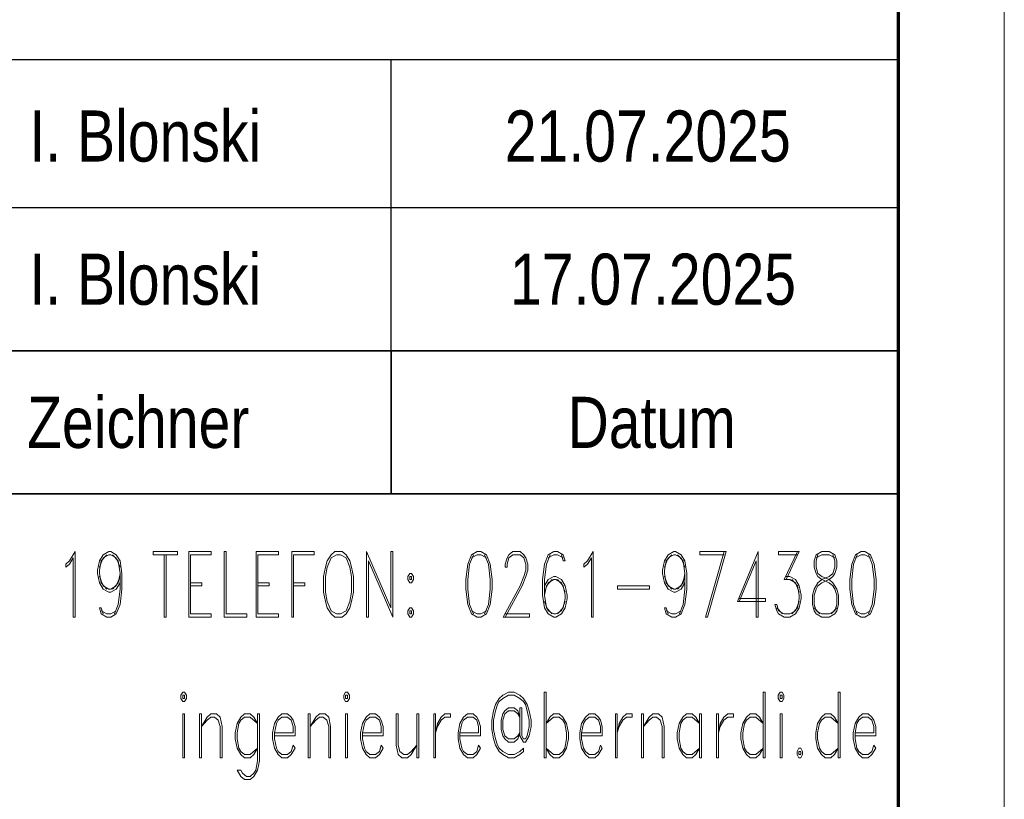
# Model space of a CAD drawing. Extents: x 229 to 926, y 37 to 878.
# Tile 58 of 194: x 879 to 926, y 105 to 142. Entities that reach past the tile are written whole.
import ezdxf

# ---------------------------------------------------------------- set-up
doc = ezdxf.new("R2010")
doc.units = 0
doc.layers.get('0').update_dxf_attribs({"lineweight": 13})
doc.layers.add('X_BI_Geometrie', color=7, linetype='Continuous', lineweight=13)
doc.layers.add('X_BI_Text', color=7, linetype='Continuous', lineweight=25)
doc.styles.get("Standard").update_dxf_attribs({"font": 'arial.ttf'})

# ---------------------------------------------------------------- blocks, each defined once
blk = doc.blocks.new('Blockreferenz-A03ENJ5HI0', base_point=(228.976, 36.581))
at = {"color": 0, "linetype": 'ByBlock', "lineweight": -2, "ltscale": 0.13}
blk.add_line((925.976, 877.581), (925.976, 36.581), dxfattribs=at)
at = {"color": 0, "linetype": 'ByBlock', "lineweight": 70, "ltscale": 0.7}
blk.add_line((920.976, 41.581), (920.976, 872.581), dxfattribs=at)
blk = doc.blocks.new('Blockreferenz-A03ENJ5JI0', base_point=(739.746, 41.581))
at = {"color": 0, "linetype": 'ByBlock', "lineweight": 25, "ltscale": 0.25}
for p, q in [((741.976, 140.336), (920.976, 140.336)), ((896.976, 126.563), (896.976, 140.336)), ((741.976, 133.336), (920.976, 133.336))]:
    blk.add_line(p, q, dxfattribs=at)
at = {"color": 0, "linetype": 'ByBlock', "lineweight": 35, "ltscale": 0.35}
for p, q in [((920.976, 41.581), (920.976, 140.336)), ((741.976, 126.563), (920.976, 126.563)), ((896.976, 126.563), (896.976, 119.79)), ((741.976, 119.79), (920.976, 119.79))]:
    blk.add_line(p, q, dxfattribs=at)
at = {"layer": 'X_BI_Text', "color": 0, "lineweight": 18}
for p, q in [((881.769, 116.622), (882.034, 117.065)), ((882.034, 117.065), (882.034, 113.965)), ((883.186, 116.622), (883.363, 116.917)), ((883.274, 116.622), (883.54, 116.917)), ((883.363, 116.917), (883.629, 117.065)), ((883.363, 116.769), (883.629, 116.917)), ((883.629, 117.065), (883.717, 117.065)), ((883.629, 116.917), (883.717, 116.917)), ((883.717, 117.065), (883.983, 116.917)), ((883.717, 116.917), (883.983, 116.769)), ((883.806, 116.917), (884.071, 116.622)), ((883.983, 116.917), (884.16, 116.622)), ((885.722, 117.065), (886.873, 117.065)), ((885.722, 117.065), (885.722, 116.917)), ((885.722, 116.917), (886.873, 116.917)), ((886.253, 116.917), (886.253, 113.965)), ((886.342, 116.917), (886.342, 113.965)), ((886.873, 117.065), (886.873, 116.917)), ((887.405, 117.065), (887.405, 113.965)), ((887.405, 117.065), (888.468, 117.065)), ((887.493, 116.917), (887.493, 114.112)), ((887.493, 116.917), (888.468, 116.917)), ((888.468, 116.917), (888.468, 117.065)), ((889.088, 117.065), (889.088, 113.965)), ((889.088, 117.065), (889.176, 117.065)), ((889.176, 117.065), (889.176, 114.112)), ((890.593, 117.065), (890.593, 113.965)), ((890.593, 117.065), (891.656, 117.065)), ((890.682, 116.917), (890.682, 114.112)), ((890.682, 116.917), (891.656, 116.917)), ((891.656, 116.917), (891.656, 117.065)), ((892.276, 117.065), (892.276, 113.965)), ((892.276, 117.065), (893.339, 117.065)), ((892.365, 116.917), (892.365, 113.965)), ((892.365, 116.917), (893.339, 116.917)), ((893.339, 116.917), (893.339, 117.065)), ((894.136, 116.917), (893.959, 116.622)), ((894.313, 117.065), (894.136, 116.917)), ((894.402, 116.917), (894.136, 116.769)), ((894.668, 117.065), (894.313, 117.065)), ((894.579, 116.917), (894.402, 116.917)), ((894.845, 116.769), (894.579, 116.917)), ((894.845, 116.917), (894.668, 117.065)), ((895.022, 116.622), (894.845, 116.917)), ((895.819, 117.065), (895.819, 113.965)), ((895.819, 117.065), (896.971, 114.407)), ((896.971, 117.065), (896.971, 114.407)), ((896.971, 117.065), (897.059, 117.065)), ((897.059, 117.065), (897.059, 113.965)), ((900.779, 116.917), (900.602, 116.474)), ((900.868, 116.917), (900.691, 116.474)), ((901.045, 117.065), (900.779, 116.917)), ((901.045, 116.917), (900.779, 116.769)), ((901.222, 117.065), (901.045, 117.065)), ((901.222, 116.917), (901.045, 116.917)), ((901.488, 116.917), (901.222, 117.065)), ((901.488, 116.769), (901.222, 116.917)), ((901.576, 116.474), (901.399, 116.917)), ((901.665, 116.474), (901.488, 116.917)), ((902.462, 116.769), (902.551, 116.917)), ((902.551, 116.917), (902.728, 117.065)), ((902.551, 116.769), (902.728, 116.917)), ((902.728, 117.065), (903.082, 117.065)), ((902.728, 116.917), (903.082, 116.917)), ((903.082, 117.065), (903.259, 116.917)), ((903.082, 116.917), (903.259, 116.769)), ((903.259, 116.917), (903.348, 116.769)), ((904.411, 116.917), (904.233, 116.474)), ((904.499, 116.917), (904.322, 116.474)), ((904.676, 117.065), (904.411, 116.917)), ((904.676, 116.917), (904.411, 116.769)), ((904.853, 117.065), (904.676, 117.065)), ((904.853, 116.917), (904.676, 116.917)), ((905.119, 116.917), (904.853, 117.065)), ((905.119, 116.769), (904.853, 116.917)), ((905.031, 116.917), (905.119, 116.622)), ((905.208, 116.622), (905.119, 116.917)), ((906.271, 116.622), (906.536, 117.065)), ((906.536, 117.065), (906.536, 113.965)), ((909.902, 116.622), (910.079, 116.917)), ((909.991, 116.622), (910.256, 116.917)), ((910.079, 116.917), (910.345, 117.065)), ((910.079, 116.769), (910.345, 116.917)), ((910.345, 117.065), (910.433, 117.065)), ((910.345, 116.917), (910.433, 116.917)), ((910.433, 117.065), (910.699, 116.917)), ((910.433, 116.917), (910.699, 116.769)), ((910.522, 116.917), (910.788, 116.622)), ((910.699, 116.917), (910.876, 116.622)), ((911.585, 117.065), (912.825, 117.065)), ((911.585, 117.065), (911.585, 116.917)), ((911.585, 116.917), (912.736, 116.917)), ((912.736, 117.065), (911.851, 113.965)), ((912.825, 117.065), (911.939, 113.965)), ((914.331, 117.065), (913.356, 114.703)), ((914.331, 117.065), (914.331, 113.965)), ((915.305, 117.065), (916.279, 117.065)), ((915.305, 117.065), (915.305, 116.917)), ((915.305, 116.917), (916.191, 116.917)), ((916.191, 117.065), (915.571, 115.736)), ((916.279, 117.065), (915.659, 115.736)), ((917.076, 116.917), (916.988, 116.622)), ((917.342, 117.065), (917.076, 116.917)), ((917.165, 116.917), (917.076, 116.622)), ((917.342, 116.917), (917.076, 116.769)), ((917.696, 117.065), (917.342, 117.065)), ((917.696, 116.917), (917.342, 116.917)), ((917.962, 116.917), (917.696, 117.065)), ((917.962, 116.769), (917.696, 116.917)), ((917.962, 116.622), (917.873, 116.917)), ((918.051, 116.622), (917.962, 116.917)), ((918.936, 116.917), (918.759, 116.474)), ((919.025, 116.917), (918.848, 116.474)), ((919.202, 117.065), (918.936, 116.917)), ((919.202, 116.917), (918.936, 116.769)), ((919.379, 117.065), (919.202, 117.065)), ((919.379, 116.917), (919.202, 116.917)), ((919.645, 116.917), (919.379, 117.065)), ((919.645, 116.769), (919.379, 116.917)), ((919.733, 116.474), (919.556, 116.917)), ((919.822, 116.474), (919.645, 116.917)), ((881.591, 116.474), (881.769, 116.622)), ((881.591, 116.474), (881.591, 116.326)), ((881.591, 116.326), (881.769, 116.474)), ((881.769, 116.474), (881.946, 116.769)), ((881.946, 116.769), (881.946, 113.965)), ((883.097, 116.179), (883.186, 116.622)), ((883.186, 116.326), (883.363, 116.769)), ((883.186, 116.179), (883.274, 116.622)), ((883.983, 116.769), (884.16, 116.326)), ((884.071, 116.622), (884.16, 116.031)), ((884.16, 116.622), (884.249, 116.031)), ((893.959, 116.622), (893.871, 116.326)), ((894.136, 116.769), (893.959, 116.326)), ((895.022, 116.326), (894.845, 116.769)), ((895.111, 116.326), (895.022, 116.622)), ((895.908, 116.622), (895.908, 113.965)), ((895.908, 116.622), (897.059, 113.965)), ((900.602, 116.474), (900.513, 115.736)), ((900.691, 116.474), (900.602, 115.736)), ((901.665, 115.736), (901.576, 116.474)), ((901.753, 115.736), (901.665, 116.474)), ((902.373, 116.474), (902.462, 116.769)), ((902.373, 116.326), (902.373, 116.474)), ((902.462, 116.474), (902.551, 116.769)), ((902.462, 116.326), (902.462, 116.474)), ((903.259, 116.769), (903.348, 116.474)), ((903.348, 116.769), (903.436, 116.474)), ((903.348, 116.474), (903.348, 116.179)), ((903.436, 116.474), (903.436, 116.179)), ((904.233, 116.474), (904.145, 115.736)), ((904.322, 116.474), (904.233, 115.736)), ((905.119, 116.622), (905.208, 116.622)), ((906.093, 116.474), (906.271, 116.622)), ((906.093, 116.474), (906.093, 116.326)), ((906.093, 116.326), (906.271, 116.474)), ((906.271, 116.474), (906.448, 116.769)), ((906.448, 116.769), (906.448, 113.965)), ((909.813, 116.179), (909.902, 116.622)), ((909.902, 116.326), (910.079, 116.769)), ((909.902, 116.179), (909.991, 116.622)), ((910.699, 116.769), (910.876, 116.326)), ((910.788, 116.622), (910.876, 116.031)), ((910.876, 116.622), (910.965, 116.031)), ((914.242, 116.622), (913.445, 114.703)), ((914.242, 116.622), (914.242, 113.965)), ((916.988, 116.622), (916.988, 116.326)), ((917.076, 116.622), (917.076, 116.326)), ((917.962, 116.326), (917.962, 116.622)), ((918.051, 116.326), (918.051, 116.622)), ((918.759, 116.474), (918.671, 115.736)), ((918.848, 116.474), (918.759, 115.736)), ((919.822, 115.736), (919.733, 116.474)), ((919.911, 115.736), (919.822, 116.474)), ((883.097, 116.031), (883.097, 116.179)), ((883.186, 115.588), (883.097, 116.031)), ((883.186, 116.031), (883.186, 116.179)), ((883.274, 115.588), (883.186, 116.031)), ((884.16, 116.031), (884.071, 115.588)), ((884.16, 116.031), (884.16, 115.293)), ((884.249, 116.031), (884.249, 115.293)), ((893.871, 116.326), (893.782, 115.884)), ((893.959, 116.326), (893.871, 115.884)), ((895.111, 115.884), (895.022, 116.326)), ((895.199, 115.884), (895.111, 116.326)), ((897.856, 116.031), (897.768, 115.884)), ((897.945, 116.031), (897.856, 116.031)), ((898.033, 115.884), (897.945, 116.031)), ((902.373, 116.326), (902.462, 116.326)), ((903.348, 116.179), (903.259, 115.884)), ((903.436, 116.179), (903.348, 115.884)), ((909.813, 116.031), (909.813, 116.179)), ((909.902, 115.588), (909.813, 116.031)), ((909.902, 116.031), (909.902, 116.179)), ((909.991, 115.588), (909.902, 116.031)), ((910.876, 116.031), (910.788, 115.588)), ((910.876, 116.031), (910.876, 115.293)), ((910.965, 116.031), (910.965, 115.293)), ((916.988, 116.326), (917.076, 116.031)), ((917.076, 116.326), (917.165, 116.031)), ((917.076, 116.031), (917.165, 115.884)), ((917.165, 116.031), (917.342, 115.884)), ((917.696, 115.884), (917.873, 116.031)), ((917.873, 116.031), (917.962, 116.326)), ((917.873, 115.884), (917.962, 116.031)), ((917.962, 116.031), (918.051, 116.326)), ((883.363, 115.441), (883.186, 115.884)), ((883.363, 115.293), (883.186, 115.588)), ((883.54, 115.293), (883.274, 115.588)), ((884.071, 115.588), (883.806, 115.293)), ((884.16, 115.884), (883.983, 115.441)), ((884.16, 115.588), (883.983, 115.293)), ((887.493, 115.588), (888.025, 115.588)), ((888.025, 115.588), (888.025, 115.441)), ((890.682, 115.588), (891.213, 115.588)), ((891.213, 115.588), (891.213, 115.441)), ((892.365, 115.588), (892.896, 115.588)), ((892.896, 115.588), (892.896, 115.441)), ((893.782, 115.884), (893.782, 115.146)), ((893.871, 115.884), (893.871, 115.146)), ((895.111, 115.146), (895.111, 115.884)), ((895.199, 115.146), (895.199, 115.884)), ((897.768, 115.884), (897.768, 115.736)), ((897.768, 115.736), (897.856, 115.588)), ((897.856, 115.884), (897.856, 115.736)), ((897.945, 115.884), (897.856, 115.884)), ((897.856, 115.736), (897.945, 115.736)), ((897.856, 115.588), (897.945, 115.588)), ((897.945, 115.736), (897.945, 115.884)), ((897.945, 115.588), (898.033, 115.736)), ((898.033, 115.736), (898.033, 115.884)), ((900.513, 115.736), (900.513, 115.293)), ((900.602, 115.736), (900.602, 115.293)), ((901.665, 115.293), (901.665, 115.736)), ((901.753, 115.293), (901.753, 115.736)), ((903.259, 115.884), (903.082, 115.441)), ((903.348, 115.884), (903.171, 115.441)), ((904.145, 115.736), (904.145, 114.998)), ((904.411, 115.736), (904.233, 115.441)), ((904.233, 115.736), (904.233, 114.998)), ((904.411, 115.588), (904.233, 115.146)), ((904.588, 115.736), (904.322, 115.441)), ((904.676, 115.884), (904.411, 115.736)), ((904.676, 115.736), (904.411, 115.588)), ((904.765, 115.884), (904.676, 115.884)), ((904.765, 115.736), (904.676, 115.736)), ((905.031, 115.736), (904.765, 115.884)), ((905.031, 115.588), (904.765, 115.736)), ((905.119, 115.441), (904.853, 115.736)), ((905.208, 115.441), (905.031, 115.736)), ((905.208, 115.146), (905.031, 115.588)), ((910.079, 115.441), (909.902, 115.884)), ((910.079, 115.293), (909.902, 115.588)), ((910.256, 115.293), (909.991, 115.588)), ((910.788, 115.588), (910.522, 115.293)), ((910.876, 115.884), (910.699, 115.441)), ((910.876, 115.588), (910.699, 115.293)), ((915.571, 115.736), (915.836, 115.736)), ((915.659, 115.884), (915.836, 115.884)), ((915.836, 115.884), (916.102, 115.736)), ((915.836, 115.736), (916.102, 115.588)), ((915.925, 115.736), (916.191, 115.441)), ((916.102, 115.736), (916.279, 115.441)), ((916.102, 115.588), (916.279, 115.146)), ((916.988, 115.293), (917.165, 115.588)), ((917.165, 115.884), (917.342, 115.736)), ((917.165, 115.588), (917.342, 115.736)), ((917.165, 115.441), (917.342, 115.588)), ((917.342, 115.884), (917.696, 115.736)), ((917.342, 115.736), (917.696, 115.884)), ((917.342, 115.736), (917.696, 115.588)), ((917.342, 115.588), (917.696, 115.736)), ((917.696, 115.736), (917.873, 115.884)), ((917.696, 115.736), (917.873, 115.588)), ((917.696, 115.588), (917.873, 115.441)), ((917.873, 115.588), (918.051, 115.293)), ((918.671, 115.736), (918.671, 115.293)), ((918.759, 115.736), (918.759, 115.293)), ((919.822, 115.293), (919.822, 115.736)), ((919.911, 115.293), (919.911, 115.736)), ((883.629, 115.293), (883.363, 115.441)), ((883.629, 115.146), (883.363, 115.293)), ((883.717, 115.293), (883.629, 115.293)), ((883.717, 115.146), (883.629, 115.146)), ((883.983, 115.441), (883.717, 115.293)), ((883.983, 115.293), (883.717, 115.146)), ((884.16, 115.293), (884.071, 114.555)), ((884.249, 115.293), (884.16, 114.555)), ((887.493, 115.441), (888.025, 115.441)), ((890.682, 115.441), (891.213, 115.441)), ((892.365, 115.441), (892.896, 115.441)), ((893.782, 115.146), (893.871, 114.703)), ((893.871, 115.146), (893.959, 114.703)), ((895.022, 114.703), (895.111, 115.146)), ((895.111, 114.703), (895.199, 115.146)), ((900.513, 115.293), (900.602, 114.555)), ((900.602, 115.293), (900.691, 114.555)), ((901.576, 114.555), (901.665, 115.293)), ((901.665, 114.555), (901.753, 115.293)), ((903.082, 115.441), (902.285, 113.965)), ((903.171, 115.441), (902.373, 113.965)), ((904.322, 115.441), (904.233, 114.998)), ((905.208, 114.998), (905.119, 115.441)), ((905.296, 114.998), (905.208, 115.441)), ((907.688, 115.441), (909.193, 115.441)), ((907.688, 115.441), (907.688, 115.293)), ((907.688, 115.293), (909.193, 115.293)), ((909.193, 115.441), (909.193, 115.293)), ((910.345, 115.293), (910.079, 115.441)), ((910.345, 115.146), (910.079, 115.293)), ((910.433, 115.293), (910.345, 115.293)), ((910.433, 115.146), (910.345, 115.146)), ((910.699, 115.441), (910.433, 115.293)), ((910.699, 115.293), (910.433, 115.146)), ((910.876, 115.293), (910.788, 114.555)), ((910.965, 115.293), (910.876, 114.555)), ((916.191, 115.441), (916.279, 114.998)), ((916.279, 115.441), (916.368, 114.998)), ((916.899, 114.998), (916.988, 115.293)), ((916.988, 114.998), (917.076, 115.293)), ((917.076, 115.293), (917.165, 115.441)), ((917.873, 115.441), (917.962, 115.293)), ((917.962, 115.293), (918.051, 114.998)), ((918.051, 115.293), (918.139, 114.998)), ((918.671, 115.293), (918.759, 114.555)), ((918.759, 115.293), (918.848, 114.555)), ((919.733, 114.555), (919.822, 115.293)), ((919.822, 114.555), (919.911, 115.293)), ((884.071, 114.555), (883.894, 114.112)), ((884.16, 114.555), (883.983, 114.112)), ((893.871, 114.703), (893.959, 114.407)), ((893.959, 114.703), (894.136, 114.26)), ((894.845, 114.26), (895.022, 114.703)), ((895.022, 114.407), (895.111, 114.703)), ((900.602, 114.555), (900.779, 114.112)), ((900.691, 114.555), (900.868, 114.112)), ((901.399, 114.112), (901.576, 114.555)), ((901.488, 114.112), (901.665, 114.555)), ((904.145, 114.998), (904.233, 114.407)), ((904.233, 114.998), (904.322, 114.407)), ((904.233, 114.703), (904.411, 114.26)), ((905.031, 114.26), (905.208, 114.703)), ((905.119, 114.407), (905.208, 114.85)), ((905.208, 114.85), (905.208, 114.998)), ((905.208, 114.407), (905.296, 114.85)), ((905.296, 114.85), (905.296, 114.998)), ((910.788, 114.555), (910.611, 114.112)), ((910.876, 114.555), (910.699, 114.112)), ((913.356, 114.703), (914.685, 114.703)), ((913.445, 114.85), (914.685, 114.85)), ((914.685, 114.85), (914.685, 114.703)), ((915.216, 114.26), (915.128, 114.555)), ((915.128, 114.555), (915.216, 114.555)), ((915.305, 114.26), (915.216, 114.555)), ((916.279, 114.703), (916.102, 114.26)), ((916.279, 114.85), (916.191, 114.407)), ((916.279, 114.998), (916.279, 114.85)), ((916.368, 114.85), (916.279, 114.407)), ((916.368, 114.998), (916.368, 114.85)), ((916.899, 114.555), (916.899, 114.998)), ((916.988, 114.26), (916.899, 114.555)), ((916.988, 114.555), (916.988, 114.998)), ((917.076, 114.26), (916.988, 114.555)), ((918.051, 114.555), (917.962, 114.26)), ((918.051, 114.998), (918.051, 114.555)), ((918.139, 114.555), (918.051, 114.26)), ((918.139, 114.998), (918.139, 114.555)), ((918.759, 114.555), (918.936, 114.112)), ((918.848, 114.555), (919.025, 114.112)), ((919.556, 114.112), (919.733, 114.555)), ((919.645, 114.112), (919.822, 114.555)), ((883.274, 114.112), (883.186, 114.407)), ((883.186, 114.407), (883.274, 114.407)), ((883.274, 114.407), (883.363, 114.112)), ((883.54, 114.112), (883.274, 114.26)), ((883.54, 113.965), (883.274, 114.112)), ((883.717, 114.112), (883.54, 114.112)), ((883.983, 114.26), (883.717, 114.112)), ((883.983, 114.112), (883.717, 113.965)), ((887.493, 114.112), (888.468, 114.112)), ((888.468, 114.112), (888.468, 113.965)), ((889.176, 114.112), (890.151, 114.112)), ((890.151, 114.112), (890.151, 113.965)), ((890.682, 114.112), (891.656, 114.112)), ((891.656, 114.112), (891.656, 113.965)), ((893.959, 114.407), (894.136, 114.112)), ((894.136, 114.26), (894.402, 114.112)), ((894.136, 114.112), (894.313, 113.965)), ((894.402, 114.112), (894.579, 114.112)), ((894.579, 114.112), (894.845, 114.26)), ((894.668, 113.965), (894.845, 114.112)), ((894.845, 114.112), (895.022, 114.407)), ((897.856, 114.407), (897.768, 114.26)), ((897.768, 114.26), (897.768, 114.112)), ((897.768, 114.112), (897.856, 113.965)), ((897.945, 114.407), (897.856, 114.407)), ((897.856, 114.26), (897.856, 114.112)), ((897.945, 114.26), (897.856, 114.26)), ((897.856, 114.112), (897.945, 114.112)), ((898.033, 114.26), (897.945, 114.407)), ((897.945, 114.112), (897.945, 114.26)), ((897.945, 113.965), (898.033, 114.112)), ((898.033, 114.112), (898.033, 114.26)), ((900.779, 114.26), (901.045, 114.112)), ((900.779, 114.112), (901.045, 113.965)), ((901.045, 114.112), (901.222, 114.112)), ((901.222, 114.112), (901.488, 114.26)), ((901.222, 113.965), (901.488, 114.112)), ((902.373, 114.112), (903.525, 114.112)), ((903.525, 114.112), (903.525, 113.965)), ((904.233, 114.407), (904.411, 114.112)), ((904.322, 114.407), (904.588, 114.112)), ((904.411, 114.26), (904.676, 114.112)), ((904.411, 114.112), (904.676, 113.965)), ((904.676, 114.112), (904.765, 114.112)), ((904.765, 114.112), (905.031, 114.26)), ((904.765, 113.965), (905.031, 114.112)), ((904.853, 114.112), (905.119, 114.407)), ((905.031, 114.112), (905.208, 114.407)), ((909.991, 114.112), (909.902, 114.407)), ((909.902, 114.407), (909.991, 114.407)), ((909.991, 114.407), (910.079, 114.112)), ((910.256, 114.112), (909.991, 114.26)), ((910.256, 113.965), (909.991, 114.112)), ((910.433, 114.112), (910.256, 114.112)), ((910.699, 114.26), (910.433, 114.112)), ((910.699, 114.112), (910.433, 113.965)), ((915.482, 114.112), (915.216, 114.407)), ((915.305, 114.112), (915.216, 114.26)), ((915.571, 114.112), (915.305, 114.26)), ((915.571, 113.965), (915.305, 114.112)), ((915.836, 114.112), (915.571, 114.112)), ((916.102, 114.26), (915.836, 114.112)), ((916.102, 114.112), (915.836, 113.965)), ((916.191, 114.407), (915.925, 114.112)), ((916.279, 114.407), (916.102, 114.112)), ((916.988, 114.407), (917.253, 114.112)), ((917.076, 114.112), (916.988, 114.26)), ((917.342, 114.112), (917.076, 114.26)), ((917.342, 113.965), (917.076, 114.112)), ((917.696, 114.112), (917.342, 114.112)), ((917.962, 114.26), (917.696, 114.112)), ((917.962, 114.112), (917.696, 113.965)), ((917.785, 114.112), (918.051, 114.407)), ((918.051, 114.26), (917.962, 114.112)), ((918.936, 114.26), (919.202, 114.112)), ((918.936, 114.112), (919.202, 113.965)), ((919.202, 114.112), (919.379, 114.112)), ((919.379, 114.112), (919.645, 114.26)), ((919.379, 113.965), (919.645, 114.112)), ((881.946, 113.965), (882.034, 113.965)), ((883.717, 113.965), (883.54, 113.965)), ((886.342, 113.965), (886.253, 113.965)), ((887.405, 113.965), (888.468, 113.965)), ((889.088, 113.965), (890.151, 113.965)), ((890.593, 113.965), (891.656, 113.965)), ((892.365, 113.965), (892.276, 113.965)), ((894.313, 113.965), (894.668, 113.965)), ((895.908, 113.965), (895.819, 113.965)), ((897.856, 113.965), (897.945, 113.965)), ((901.045, 113.965), (901.222, 113.965)), ((902.285, 113.965), (903.525, 113.965)), ((904.676, 113.965), (904.765, 113.965)), ((906.448, 113.965), (906.536, 113.965)), ((910.433, 113.965), (910.256, 113.965)), ((911.851, 113.965), (911.939, 113.965)), ((914.242, 113.965), (914.331, 113.965)), ((915.836, 113.965), (915.571, 113.965)), ((917.696, 113.965), (917.342, 113.965)), ((919.202, 113.965), (919.379, 113.965)), ((887.122, 110.413), (887.033, 110.265)), ((887.211, 110.413), (887.122, 110.413)), ((887.299, 110.265), (887.211, 110.413)), ((894.828, 110.413), (894.739, 110.265)), ((894.916, 110.413), (894.828, 110.413)), ((895.005, 110.265), (894.916, 110.413)), ((902.533, 110.413), (902.268, 110.265)), ((902.799, 110.413), (902.533, 110.413)), ((903.065, 110.265), (902.799, 110.413)), ((904.216, 110.413), (904.216, 107.313)), ((904.216, 110.413), (904.305, 110.413)), ((904.305, 110.413), (904.305, 107.313)), ((914.579, 110.413), (914.579, 107.313)), ((914.579, 110.413), (914.668, 110.413)), ((914.668, 110.413), (914.668, 107.313)), ((915.376, 110.413), (915.288, 110.265)), ((915.465, 110.413), (915.376, 110.413)), ((915.553, 110.265), (915.465, 110.413)), ((918.122, 110.413), (918.122, 107.313)), ((918.122, 110.413), (918.211, 110.413)), ((918.211, 110.413), (918.211, 107.313)), ((887.033, 110.265), (887.033, 110.118)), ((887.033, 110.118), (887.122, 109.97)), ((887.122, 110.265), (887.122, 110.118)), ((887.211, 110.265), (887.122, 110.265)), ((887.122, 110.118), (887.211, 110.118)), ((887.122, 109.97), (887.211, 109.97)), ((887.211, 110.118), (887.211, 110.265)), ((887.211, 109.97), (887.299, 110.118)), ((887.299, 110.118), (887.299, 110.265)), ((894.739, 110.265), (894.739, 110.118)), ((894.739, 110.118), (894.828, 109.97)), ((894.828, 110.265), (894.828, 110.118)), ((894.916, 110.265), (894.828, 110.265)), ((894.828, 110.118), (894.916, 110.118)), ((894.828, 109.97), (894.916, 109.97)), ((894.916, 110.118), (894.916, 110.265)), ((894.916, 109.97), (895.005, 110.118)), ((895.005, 110.118), (895.005, 110.265)), ((902.091, 110.118), (901.913, 109.822)), ((902.002, 109.822), (902.091, 109.97)), ((902.268, 110.265), (902.091, 110.118)), ((902.091, 109.97), (902.268, 110.118)), ((902.268, 110.118), (902.533, 110.265)), ((902.533, 110.265), (902.799, 110.265)), ((902.799, 110.265), (903.065, 110.118)), ((903.242, 110.118), (903.065, 110.265)), ((903.065, 110.118), (903.242, 109.97)), ((903.419, 109.822), (903.242, 110.118)), ((903.242, 109.97), (903.331, 109.822)), ((915.288, 110.265), (915.288, 110.118)), ((915.288, 110.118), (915.376, 109.97)), ((915.376, 110.265), (915.376, 110.118)), ((915.465, 110.265), (915.376, 110.265)), ((915.376, 110.118), (915.465, 110.118)), ((915.376, 109.97), (915.465, 109.97)), ((915.465, 110.118), (915.465, 110.265)), ((915.465, 109.97), (915.553, 110.118)), ((915.553, 110.118), (915.553, 110.265)), ((901.825, 109.527), (901.736, 109.084)), ((901.913, 109.822), (901.825, 109.527)), ((901.825, 109.084), (901.913, 109.527)), ((901.913, 109.527), (902.002, 109.822)), ((902.356, 109.527), (902.268, 109.38)), ((902.533, 109.675), (902.356, 109.527)), ((902.533, 109.527), (902.356, 109.38)), ((902.799, 109.675), (902.533, 109.675)), ((902.799, 109.527), (902.533, 109.527)), ((902.976, 109.527), (902.799, 109.675)), ((902.976, 109.38), (902.799, 109.527)), ((903.065, 109.232), (902.976, 109.527)), ((903.065, 109.675), (903.065, 108.346)), ((903.153, 109.675), (903.065, 109.675)), ((903.153, 108.346), (903.153, 109.675)), ((903.331, 109.822), (903.419, 109.527)), ((903.508, 109.527), (903.419, 109.822)), ((903.419, 109.527), (903.508, 109.084)), ((903.596, 109.084), (903.508, 109.527)), ((887.122, 109.38), (887.122, 107.313)), ((887.122, 109.38), (887.211, 109.38)), ((887.211, 109.38), (887.211, 107.313)), ((887.919, 109.38), (887.919, 107.313)), ((887.919, 109.38), (888.008, 109.38)), ((888.008, 109.38), (888.008, 107.313)), ((888.008, 108.789), (888.273, 109.232)), ((888.008, 108.789), (888.273, 109.084)), ((888.273, 109.232), (888.451, 109.38)), ((888.273, 109.084), (888.451, 109.232)), ((888.451, 109.38), (888.716, 109.38)), ((888.451, 109.232), (888.628, 109.232)), ((888.628, 109.232), (888.805, 109.084)), ((888.716, 109.38), (888.893, 109.232)), ((888.805, 109.084), (888.893, 108.789)), ((888.893, 109.232), (888.982, 108.789)), ((889.868, 109.232), (889.691, 108.937)), ((889.868, 109.084), (889.779, 108.937)), ((890.045, 109.38), (889.868, 109.232)), ((890.045, 109.232), (889.868, 109.084)), ((890.311, 109.38), (890.045, 109.38)), ((890.311, 109.232), (890.045, 109.232)), ((890.488, 109.232), (890.311, 109.38)), ((890.665, 108.937), (890.311, 109.232)), ((890.665, 108.937), (890.488, 109.232)), ((890.753, 109.38), (890.665, 109.38)), ((890.665, 109.38), (890.665, 107.165)), ((890.753, 109.38), (890.753, 107.165)), ((891.639, 109.232), (891.462, 108.937)), ((891.639, 109.084), (891.551, 108.937)), ((891.816, 109.38), (891.639, 109.232)), ((891.816, 109.232), (891.639, 109.084)), ((892.082, 109.38), (891.816, 109.38)), ((892.082, 109.232), (891.816, 109.232)), ((892.259, 109.232), (892.082, 109.38)), ((892.259, 109.084), (892.082, 109.232)), ((892.348, 109.084), (892.259, 109.232)), ((892.348, 108.789), (892.259, 109.084)), ((892.436, 108.789), (892.348, 109.084)), ((893.056, 109.38), (893.056, 107.313)), ((893.056, 109.38), (893.145, 109.38)), ((893.145, 109.38), (893.145, 107.313)), ((893.145, 108.789), (893.411, 109.232)), ((893.145, 108.789), (893.411, 109.084)), ((893.411, 109.232), (893.588, 109.38)), ((893.411, 109.084), (893.588, 109.232)), ((893.588, 109.38), (893.853, 109.38)), ((893.588, 109.232), (893.765, 109.232)), ((893.765, 109.232), (893.942, 109.084)), ((893.853, 109.38), (894.031, 109.232)), ((893.942, 109.084), (894.031, 108.789)), ((894.031, 109.232), (894.119, 108.789)), ((894.828, 109.38), (894.828, 107.313)), ((894.828, 109.38), (894.916, 109.38)), ((894.916, 109.38), (894.916, 107.313)), ((895.802, 109.232), (895.625, 108.937)), ((895.802, 109.084), (895.713, 108.937)), ((895.979, 109.38), (895.802, 109.232)), ((895.979, 109.232), (895.802, 109.084)), ((896.245, 109.38), (895.979, 109.38)), ((896.245, 109.232), (895.979, 109.232)), ((896.422, 109.232), (896.245, 109.38)), ((896.422, 109.084), (896.245, 109.232)), ((896.511, 109.084), (896.422, 109.232)), ((896.511, 108.789), (896.422, 109.084)), ((896.599, 108.789), (896.511, 109.084)), ((897.219, 109.38), (897.219, 107.903)), ((897.219, 109.38), (897.308, 109.38)), ((897.308, 109.38), (897.308, 107.903)), ((898.193, 109.38), (898.193, 107.313)), ((898.193, 109.38), (898.282, 109.38)), ((898.282, 109.38), (898.282, 107.313)), ((898.991, 109.38), (898.991, 107.313)), ((898.991, 109.38), (899.079, 109.38)), ((899.079, 109.38), (899.079, 107.313)), ((899.168, 108.937), (899.345, 109.232)), ((899.168, 108.789), (899.345, 109.084)), ((899.345, 109.232), (899.522, 109.38)), ((899.345, 109.084), (899.522, 109.232)), ((899.522, 109.38), (899.788, 109.38)), ((899.522, 109.232), (899.788, 109.232)), ((899.788, 109.232), (899.788, 109.38)), ((900.408, 109.232), (900.231, 108.937)), ((900.408, 109.084), (900.319, 108.937)), ((900.585, 109.38), (900.408, 109.232)), ((900.585, 109.232), (900.408, 109.084)), ((900.851, 109.38), (900.585, 109.38)), ((900.851, 109.232), (900.585, 109.232)), ((901.028, 109.232), (900.851, 109.38)), ((901.028, 109.084), (900.851, 109.232)), ((901.116, 109.084), (901.028, 109.232)), ((901.116, 108.789), (901.028, 109.084)), ((901.205, 108.789), (901.116, 109.084)), ((901.736, 109.084), (901.736, 108.642)), ((901.825, 108.642), (901.825, 109.084)), ((902.268, 109.38), (902.179, 109.084)), ((902.179, 109.084), (902.179, 108.642)), ((902.356, 109.38), (902.268, 109.084)), ((902.268, 109.084), (902.268, 108.642)), ((903.065, 109.232), (902.976, 109.38)), ((903.508, 109.084), (903.508, 108.789)), ((903.596, 108.789), (903.596, 109.084)), ((904.305, 108.937), (904.482, 109.232)), ((904.305, 108.937), (904.659, 109.232)), ((904.482, 109.232), (904.659, 109.38)), ((904.659, 109.38), (904.925, 109.38)), ((904.659, 109.232), (904.925, 109.232)), ((904.925, 109.38), (905.102, 109.232)), ((904.925, 109.232), (905.102, 109.084)), ((905.102, 109.232), (905.279, 108.937)), ((905.102, 109.084), (905.191, 108.937)), ((906.165, 109.232), (905.988, 108.937)), ((906.165, 109.084), (906.076, 108.937)), ((906.342, 109.38), (906.165, 109.232)), ((906.342, 109.232), (906.165, 109.084)), ((906.608, 109.38), (906.342, 109.38)), ((906.608, 109.232), (906.342, 109.232)), ((906.785, 109.232), (906.608, 109.38)), ((906.785, 109.084), (906.608, 109.232)), ((906.873, 109.084), (906.785, 109.232)), ((906.873, 108.789), (906.785, 109.084)), ((906.962, 108.789), (906.873, 109.084)), ((907.582, 109.38), (907.582, 107.313)), ((907.582, 109.38), (907.671, 109.38)), ((907.671, 109.38), (907.671, 107.313)), ((907.759, 108.937), (907.936, 109.232)), ((907.759, 108.789), (907.936, 109.084)), ((907.936, 109.232), (908.113, 109.38)), ((907.936, 109.084), (908.113, 109.232)), ((908.113, 109.38), (908.379, 109.38)), ((908.113, 109.232), (908.379, 109.232)), ((908.379, 109.232), (908.379, 109.38)), ((908.822, 109.38), (908.822, 107.313)), ((908.822, 109.38), (908.911, 109.38)), ((908.911, 109.38), (908.911, 107.313)), ((908.911, 108.789), (909.176, 109.232)), ((908.911, 108.789), (909.176, 109.084)), ((909.176, 109.232), (909.353, 109.38)), ((909.176, 109.084), (909.353, 109.232)), ((909.353, 109.38), (909.619, 109.38)), ((909.353, 109.232), (909.531, 109.232)), ((909.531, 109.232), (909.708, 109.084)), ((909.619, 109.38), (909.796, 109.232)), ((909.708, 109.084), (909.796, 108.789)), ((909.796, 109.232), (909.885, 108.789)), ((910.771, 109.232), (910.593, 108.937)), ((910.771, 109.084), (910.682, 108.937)), ((910.948, 109.38), (910.771, 109.232)), ((910.948, 109.232), (910.771, 109.084)), ((911.213, 109.38), (910.948, 109.38)), ((911.213, 109.232), (910.948, 109.232)), ((911.391, 109.232), (911.213, 109.38)), ((911.568, 108.937), (911.213, 109.232)), ((911.568, 108.937), (911.391, 109.232)), ((911.568, 109.38), (911.568, 107.313)), ((911.568, 109.38), (911.656, 109.38)), ((911.656, 109.38), (911.656, 107.313)), ((912.365, 109.38), (912.365, 107.313)), ((912.365, 109.38), (912.453, 109.38)), ((912.453, 109.38), (912.453, 107.313)), ((912.542, 108.937), (912.719, 109.232)), ((912.542, 108.789), (912.719, 109.084)), ((912.719, 109.232), (912.896, 109.38)), ((912.719, 109.084), (912.896, 109.232)), ((912.896, 109.38), (913.162, 109.38)), ((912.896, 109.232), (913.162, 109.232)), ((913.162, 109.232), (913.162, 109.38)), ((913.782, 109.232), (913.605, 108.937)), ((913.782, 109.084), (913.693, 108.937)), ((913.959, 109.38), (913.782, 109.232)), ((913.959, 109.232), (913.782, 109.084)), ((914.225, 109.38), (913.959, 109.38)), ((914.225, 109.232), (913.959, 109.232)), ((914.402, 109.232), (914.225, 109.38)), ((914.579, 108.937), (914.225, 109.232)), ((914.579, 108.937), (914.402, 109.232)), ((915.376, 109.38), (915.376, 107.313)), ((915.376, 109.38), (915.465, 109.38)), ((915.465, 109.38), (915.465, 107.313)), ((917.325, 109.232), (917.148, 108.937)), ((917.325, 109.084), (917.236, 108.937)), ((917.502, 109.38), (917.325, 109.232)), ((917.502, 109.232), (917.325, 109.084)), ((917.768, 109.38), (917.502, 109.38)), ((917.768, 109.232), (917.502, 109.232)), ((917.945, 109.232), (917.768, 109.38)), ((918.122, 108.937), (917.768, 109.232)), ((918.122, 108.937), (917.945, 109.232)), ((919.096, 109.232), (918.919, 108.937)), ((919.096, 109.084), (919.008, 108.937)), ((919.273, 109.38), (919.096, 109.232)), ((919.273, 109.232), (919.096, 109.084)), ((919.539, 109.38), (919.273, 109.38)), ((919.539, 109.232), (919.273, 109.232)), ((919.716, 109.232), (919.539, 109.38)), ((919.716, 109.084), (919.539, 109.232)), ((919.805, 109.084), (919.716, 109.232)), ((919.805, 108.789), (919.716, 109.084)), ((919.893, 108.789), (919.805, 109.084)), ((888.893, 108.789), (888.893, 107.313)), ((888.982, 108.789), (888.982, 107.313)), ((889.691, 108.937), (889.602, 108.494)), ((889.602, 108.494), (889.602, 108.199)), ((889.779, 108.937), (889.691, 108.494)), ((889.691, 108.494), (889.691, 108.199)), ((891.462, 108.937), (891.373, 108.494)), ((891.373, 108.494), (891.373, 108.199)), ((891.551, 108.937), (891.462, 108.494)), ((891.462, 108.494), (892.348, 108.494)), ((891.462, 108.494), (891.462, 108.199)), ((892.348, 108.494), (892.348, 108.789)), ((892.436, 108.346), (892.436, 108.789)), ((894.031, 108.789), (894.031, 107.313)), ((894.119, 108.789), (894.119, 107.313)), ((895.625, 108.937), (895.536, 108.494)), ((895.536, 108.494), (895.536, 108.199)), ((895.713, 108.937), (895.625, 108.494)), ((895.625, 108.494), (896.511, 108.494)), ((895.625, 108.494), (895.625, 108.199)), ((896.511, 108.494), (896.511, 108.789)), ((896.599, 108.346), (896.599, 108.789)), ((899.079, 108.494), (899.168, 108.937)), ((899.079, 108.494), (899.168, 108.789)), ((900.231, 108.937), (900.142, 108.494)), ((900.142, 108.494), (900.142, 108.199)), ((900.319, 108.937), (900.231, 108.494)), ((900.231, 108.494), (901.116, 108.494)), ((900.231, 108.494), (900.231, 108.199)), ((901.116, 108.494), (901.116, 108.789)), ((901.205, 108.346), (901.205, 108.789)), ((901.736, 108.642), (901.825, 108.199)), ((901.913, 108.199), (901.825, 108.642)), ((902.179, 108.642), (902.268, 108.346)), ((902.268, 108.642), (902.356, 108.346)), ((902.976, 108.199), (903.065, 108.494)), ((902.976, 108.346), (903.065, 108.494)), ((903.508, 108.789), (903.419, 108.346)), ((903.508, 108.346), (903.596, 108.789)), ((905.191, 108.937), (905.279, 108.494)), ((905.279, 108.937), (905.368, 108.494)), ((905.279, 108.494), (905.279, 108.199)), ((905.368, 108.494), (905.368, 108.199)), ((905.988, 108.937), (905.899, 108.494)), ((905.899, 108.494), (905.899, 108.199)), ((906.076, 108.937), (905.988, 108.494)), ((905.988, 108.494), (906.873, 108.494)), ((905.988, 108.494), (905.988, 108.199)), ((906.873, 108.494), (906.873, 108.789)), ((906.962, 108.346), (906.962, 108.789)), ((907.671, 108.494), (907.759, 108.937)), ((907.671, 108.494), (907.759, 108.789)), ((909.796, 108.789), (909.796, 107.313)), ((909.885, 108.789), (909.885, 107.313)), ((910.593, 108.937), (910.505, 108.494)), ((910.505, 108.494), (910.505, 108.199)), ((910.682, 108.937), (910.593, 108.494)), ((910.593, 108.494), (910.593, 108.199)), ((912.453, 108.494), (912.542, 108.937)), ((912.453, 108.494), (912.542, 108.789)), ((913.605, 108.937), (913.516, 108.494)), ((913.516, 108.494), (913.516, 108.199)), ((913.693, 108.937), (913.605, 108.494)), ((913.605, 108.494), (913.605, 108.199)), ((917.148, 108.937), (917.059, 108.494)), ((917.059, 108.494), (917.059, 108.199)), ((917.236, 108.937), (917.148, 108.494)), ((917.148, 108.494), (917.148, 108.199)), ((918.919, 108.937), (918.831, 108.494)), ((918.831, 108.494), (918.831, 108.199)), ((919.008, 108.937), (918.919, 108.494)), ((918.919, 108.494), (919.805, 108.494)), ((918.919, 108.494), (918.919, 108.199)), ((919.805, 108.494), (919.805, 108.789)), ((919.893, 108.346), (919.893, 108.789)), ((889.602, 108.199), (889.691, 107.756)), ((889.691, 108.199), (889.779, 107.756)), ((891.373, 108.199), (891.462, 107.756)), ((891.462, 108.346), (892.436, 108.346)), ((891.462, 108.199), (891.551, 107.756)), ((895.536, 108.199), (895.625, 107.756)), ((895.625, 108.346), (896.599, 108.346)), ((895.625, 108.199), (895.713, 107.756)), ((900.142, 108.199), (900.231, 107.756)), ((900.231, 108.346), (901.205, 108.346)), ((900.231, 108.199), (900.319, 107.756)), ((901.825, 108.199), (901.913, 107.903)), ((902.002, 107.903), (901.913, 108.199)), ((902.268, 108.346), (902.356, 108.199)), ((902.356, 108.346), (902.533, 108.199)), ((902.356, 108.199), (902.533, 108.051)), ((902.533, 108.199), (902.799, 108.199)), ((902.533, 108.051), (902.799, 108.051)), ((902.799, 108.199), (902.976, 108.346)), ((902.799, 108.051), (902.976, 108.199)), ((903.065, 108.346), (903.242, 108.051)), ((903.242, 108.199), (903.153, 108.346)), ((903.331, 108.199), (903.242, 108.199)), ((903.242, 108.051), (903.331, 108.051)), ((903.331, 108.051), (903.508, 108.346)), ((903.419, 108.346), (903.331, 108.199)), ((905.279, 108.199), (905.191, 107.756)), ((905.368, 108.199), (905.279, 107.756)), ((905.899, 108.199), (905.988, 107.756)), ((905.988, 108.346), (906.962, 108.346)), ((905.988, 108.199), (906.076, 107.756)), ((910.505, 108.199), (910.593, 107.756)), ((910.593, 108.199), (910.682, 107.756)), ((913.516, 108.199), (913.605, 107.756)), ((913.605, 108.199), (913.693, 107.756)), ((917.059, 108.199), (917.148, 107.756)), ((917.148, 108.199), (917.236, 107.756)), ((918.831, 108.199), (918.919, 107.756)), ((918.919, 108.346), (919.893, 108.346)), ((918.919, 108.199), (919.008, 107.756)), ((889.691, 107.756), (889.868, 107.461)), ((889.779, 107.756), (889.868, 107.608)), ((889.868, 107.608), (890.045, 107.461)), ((890.311, 107.461), (890.665, 107.756)), ((890.488, 107.461), (890.665, 107.756)), ((891.462, 107.756), (891.639, 107.461)), ((891.551, 107.756), (891.639, 107.608)), ((891.639, 107.608), (891.816, 107.461)), ((892.082, 107.461), (892.259, 107.608)), ((892.259, 107.608), (892.348, 107.903)), ((892.259, 107.461), (892.436, 107.756)), ((892.348, 107.903), (892.436, 107.756)), ((895.625, 107.756), (895.802, 107.461)), ((895.713, 107.756), (895.802, 107.608)), ((895.802, 107.608), (895.979, 107.461)), ((896.245, 107.461), (896.422, 107.608)), ((896.422, 107.608), (896.511, 107.903)), ((896.422, 107.461), (896.599, 107.756)), ((896.511, 107.903), (896.599, 107.756)), ((897.219, 107.903), (897.308, 107.461)), ((897.308, 107.903), (897.396, 107.608)), ((897.396, 107.608), (897.573, 107.461)), ((897.751, 107.461), (897.928, 107.608)), ((897.928, 107.461), (898.193, 107.903)), ((897.928, 107.608), (898.193, 107.903)), ((900.231, 107.756), (900.408, 107.461)), ((900.319, 107.756), (900.408, 107.608)), ((900.408, 107.608), (900.585, 107.461)), ((900.851, 107.461), (901.028, 107.608)), ((901.028, 107.608), (901.116, 107.903)), ((901.028, 107.461), (901.205, 107.756)), ((901.116, 107.903), (901.205, 107.756)), ((901.913, 107.903), (902.091, 107.608)), ((902.091, 107.756), (902.002, 107.903)), ((902.268, 107.608), (902.091, 107.756)), ((902.091, 107.608), (902.268, 107.461)), ((902.533, 107.461), (902.268, 107.608)), ((903.065, 107.608), (902.799, 107.461)), ((903.242, 107.756), (903.065, 107.608)), ((903.065, 107.461), (903.242, 107.608)), ((903.242, 107.608), (903.242, 107.756)), ((904.482, 107.461), (904.305, 107.756)), ((904.659, 107.461), (904.305, 107.756)), ((905.102, 107.608), (904.925, 107.461)), ((905.279, 107.756), (905.102, 107.461)), ((905.191, 107.756), (905.102, 107.608)), ((905.988, 107.756), (906.165, 107.461)), ((906.076, 107.756), (906.165, 107.608)), ((906.165, 107.608), (906.342, 107.461)), ((906.608, 107.461), (906.785, 107.608)), ((906.785, 107.608), (906.873, 107.903)), ((906.785, 107.461), (906.962, 107.756)), ((906.873, 107.903), (906.962, 107.756)), ((910.593, 107.756), (910.771, 107.461)), ((910.682, 107.756), (910.771, 107.608)), ((910.771, 107.608), (910.948, 107.461)), ((911.213, 107.461), (911.568, 107.756)), ((911.391, 107.461), (911.568, 107.756)), ((913.605, 107.756), (913.782, 107.461)), ((913.693, 107.756), (913.782, 107.608)), ((913.782, 107.608), (913.959, 107.461)), ((914.225, 107.461), (914.579, 107.756)), ((914.402, 107.461), (914.579, 107.756)), ((916.262, 107.756), (916.173, 107.608)), ((916.173, 107.608), (916.173, 107.461)), ((916.351, 107.756), (916.262, 107.756)), ((916.262, 107.608), (916.262, 107.461)), ((916.351, 107.608), (916.262, 107.608)), ((916.439, 107.608), (916.351, 107.756)), ((916.351, 107.461), (916.351, 107.608)), ((916.439, 107.461), (916.439, 107.608)), ((917.148, 107.756), (917.325, 107.461)), ((917.236, 107.756), (917.325, 107.608)), ((917.325, 107.608), (917.502, 107.461)), ((917.768, 107.461), (918.122, 107.756)), ((917.945, 107.461), (918.122, 107.756)), ((918.919, 107.756), (919.096, 107.461)), ((919.008, 107.756), (919.096, 107.608)), ((919.096, 107.608), (919.273, 107.461)), ((919.539, 107.461), (919.716, 107.608)), ((919.716, 107.608), (919.805, 107.903)), ((919.716, 107.461), (919.893, 107.756)), ((919.805, 107.903), (919.893, 107.756)), ((887.122, 107.313), (887.211, 107.313)), ((887.919, 107.313), (888.008, 107.313)), ((888.893, 107.313), (888.982, 107.313)), ((889.868, 107.461), (890.045, 107.313)), ((890.045, 107.461), (890.311, 107.461)), ((890.045, 107.313), (890.311, 107.313)), ((890.311, 107.313), (890.488, 107.461)), ((890.665, 107.165), (890.576, 106.722)), ((890.753, 107.165), (890.665, 106.722)), ((891.639, 107.461), (891.816, 107.313)), ((891.816, 107.461), (892.082, 107.461)), ((891.816, 107.313), (892.082, 107.313)), ((892.082, 107.313), (892.259, 107.461)), ((893.056, 107.313), (893.145, 107.313)), ((894.031, 107.313), (894.119, 107.313)), ((894.828, 107.313), (894.916, 107.313)), ((895.802, 107.461), (895.979, 107.313)), ((895.979, 107.461), (896.245, 107.461)), ((895.979, 107.313), (896.245, 107.313)), ((896.245, 107.313), (896.422, 107.461)), ((897.308, 107.461), (897.485, 107.313)), ((897.485, 107.313), (897.751, 107.313)), ((897.573, 107.461), (897.751, 107.461)), ((897.751, 107.313), (897.928, 107.461)), ((898.193, 107.313), (898.282, 107.313)), ((898.991, 107.313), (899.079, 107.313)), ((900.408, 107.461), (900.585, 107.313)), ((900.585, 107.461), (900.851, 107.461)), ((900.585, 107.313), (900.851, 107.313)), ((900.851, 107.313), (901.028, 107.461)), ((902.268, 107.461), (902.533, 107.313)), ((902.799, 107.461), (902.533, 107.461)), ((902.533, 107.313), (902.799, 107.313)), ((902.799, 107.313), (903.065, 107.461)), ((904.216, 107.313), (904.305, 107.313)), ((904.659, 107.313), (904.482, 107.461)), ((904.925, 107.461), (904.659, 107.461)), ((904.925, 107.313), (904.659, 107.313)), ((905.102, 107.461), (904.925, 107.313)), ((906.165, 107.461), (906.342, 107.313)), ((906.342, 107.461), (906.608, 107.461)), ((906.342, 107.313), (906.608, 107.313)), ((906.608, 107.313), (906.785, 107.461)), ((907.582, 107.313), (907.671, 107.313)), ((908.822, 107.313), (908.911, 107.313)), ((909.796, 107.313), (909.885, 107.313)), ((910.771, 107.461), (910.948, 107.313)), ((910.948, 107.461), (911.213, 107.461)), ((910.948, 107.313), (911.213, 107.313)), ((911.213, 107.313), (911.391, 107.461)), ((911.568, 107.313), (911.656, 107.313)), ((912.365, 107.313), (912.453, 107.313)), ((913.782, 107.461), (913.959, 107.313)), ((913.959, 107.461), (914.225, 107.461)), ((913.959, 107.313), (914.225, 107.313)), ((914.225, 107.313), (914.402, 107.461)), ((914.579, 107.313), (914.668, 107.313)), ((915.376, 107.313), (915.465, 107.313)), ((916.173, 107.461), (916.262, 107.313)), ((916.262, 107.461), (916.351, 107.461)), ((916.262, 107.313), (916.351, 107.313)), ((916.351, 107.313), (916.439, 107.461)), ((917.325, 107.461), (917.502, 107.313)), ((917.502, 107.461), (917.768, 107.461)), ((917.502, 107.313), (917.768, 107.313)), ((917.768, 107.313), (917.945, 107.461)), ((918.122, 107.313), (918.211, 107.313)), ((919.096, 107.461), (919.273, 107.313)), ((919.273, 107.461), (919.539, 107.461)), ((919.273, 107.313), (919.539, 107.313)), ((919.539, 107.313), (919.716, 107.461)), ((889.868, 106.722), (889.691, 106.722)), ((889.868, 106.427), (889.691, 106.722)), ((889.956, 106.575), (889.868, 106.722)), ((890.576, 106.722), (890.488, 106.575)), ((890.665, 106.722), (890.488, 106.427)), ((890.045, 106.28), (889.868, 106.427)), ((890.133, 106.427), (889.956, 106.575)), ((890.311, 106.28), (890.045, 106.28)), ((890.311, 106.427), (890.133, 106.427)), ((890.488, 106.575), (890.311, 106.427)), ((890.488, 106.427), (890.311, 106.28))]:
    blk.add_line(p, q, dxfattribs=at)
at = {"layer": 'X_BI_Text', "color": 0, "char_height": 2.41892, "attachment_point": 1}
for s, insert in [('{\\W0.8;\\fArial;I. Blonski}', (879.87, 137.932)), ('{\\W0.8;\\fArial;21.07.2025}', (902.35, 137.932)), ('{\\W0.8;\\fArial;I. Blonski}', (879.87, 131.159)), ('{\\W0.8;\\fArial;17.07.2025}', (902.598, 131.159)), ('{\\W0.8;\\fArial;Zeichner}', (879.76, 124.386)), ('{\\W0.8;\\fArial;Datum}', (905.319, 124.386))]:
    blk.add_mtext(s, dxfattribs=dict(at, insert=insert))

msp = doc.modelspace()

# ---------------------------------------------------------------- block references
at = {"layer": 'X_BI_Geometrie', "ltscale": 0.13}
for name, p in [('Blockreferenz-A03ENJ5HI0', (228.976, 36.581)), ('Blockreferenz-A03ENJ5JI0', (739.746, 41.581))]:
    msp.add_blockref(name, p, dxfattribs=at)

doc.saveas('drawing.dxf')
